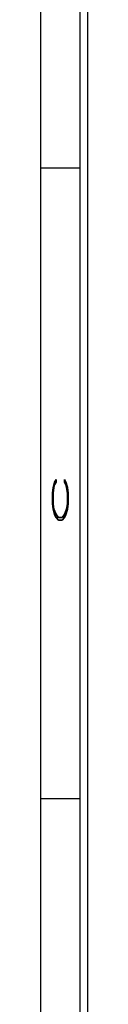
# Model space of a CAD drawing. Header units: inches. Extents: x -57.7 to -21.7, y -3.8 to 19.3.
# Tile 2 of 70: x -57.476 to -57.176, y 2.44 to 8.685. Entities that reach past the tile are written whole.
import ezdxf

# ---------------------------------------------------------------- set-up
doc = ezdxf.new("R2010")
doc.units = ezdxf.units.IN
doc.header["$LTSCALE"] = 0.5
doc.header["$MEASUREMENT"] = 0
doc.layers.add('SID-M-D', color=42, linetype='Continuous')
doc.layers.add('SID-M-S', color=105, linetype='Continuous')
doc.styles.add('R', font='ROMAND.SHX')

# ---------------------------------------------------------------- blocks, each defined once
blk = doc.blocks.new('*U88')
at = {"layer": 'SID-M-S'}
for p, q in [((-34.55, 22), (-34.55, 0)), ((-34.3, 22), (-34.3, 0)), ((-34.25, 22), (-34.25, 0)), ((-34.55, 11), (-34.3, 11)), ((-34.55, 7), (-34.3, 7))]:
    blk.add_line(p, q, dxfattribs=at)
at = {"layer": 'SID-M-D', "style": 'R', "width": 4}
blk.add_text('C', height=0.1, rotation=90, dxfattribs=at).set_placement((-34.3738, 8.7151))

msp = doc.modelspace()

# ---------------------------------------------------------------- block references
at = {"layer": 'SID-M-D'}
msp.add_blockref('*U88', (-22.92592, -3.25526), dxfattribs=at)

doc.saveas('drawing.dxf')
